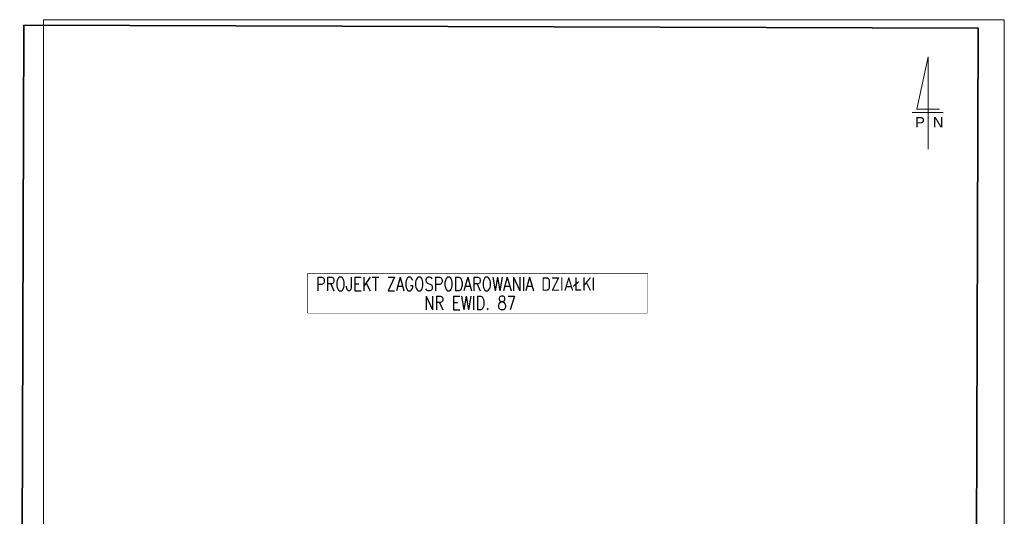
# Model space of a CAD drawing. Header units: millimetres. Extents: x -696989 to -696706, y -23489 to -23253.
# Tile 3 of 3: x -696989 to -696836, y -23330 to -23253. Entities that reach past the tile are written whole.
import ezdxf

# ---------------------------------------------------------------- set-up
doc = ezdxf.new("R2010")
doc.units = ezdxf.units.MM
doc.header["$MEASUREMENT"] = 0
doc.layers.get('0').update_dxf_attribs({"linetype": 'CONTINUOUS', "lineweight": 15})
for name, color, linetype, lineweight in [('L-OPIS', 7, 'CONTINUOUS', 9), ('Z - IZOLACJA', 82, 'CONTINUOUS', 35), ('Z - OBRYS DZIALEK', 7, 'FENCELINE1', 35)]:
    doc.layers.add(name, color=color, linetype=linetype, lineweight=lineweight)
doc.styles.add('3', font='simplex.shx', dxfattribs={"width": 0.7, "height": 3})
doc.styles.add('tabelka', font='arial.ttf')
doc.linetypes.add('FENCELINE1', pattern='A,6.35,-2.54,[133,ltypeshp.shx,S=2.54,R=0,X=-2.54,Y=0],-2.54,25.4', length=36.83)
picture_1 = doc.add_image_def('image2.jpg', size_in_pixel=(3484, 4937))

msp = doc.modelspace()

# ---------------------------------------------------------------- linework, layer by layer
at = {"ltscale": 3}
msp.add_lwpolyline([(-696944.114, -23292.616), (-696891.618, -23292.616), (-696891.618, -23298.717), (-696944.114, -23298.717)], close=True, dxfattribs=at)
at = {"layer": 'Z - OBRYS DZIALEK', "lineweight": 20}
for p, q in [((-696848.269, -23259.092), (-696850.006, -23267.192)), ((-696848.269, -23259.092), (-696848.269, -23273.354)), ((-696850.738, -23267.688), (-696845.948, -23267.688)), ((-696850.006, -23267.192), (-696846.532, -23267.192))]:
    msp.add_line(p, q, dxfattribs=at)

# ---------------------------------------------------------------- texts
at = {"layer": 'L-OPIS', "lineweight": 20, "style": 'tabelka'}
msp.add_text('P  N', height=1.6017, dxfattribs=at).set_placement((-696850.259, -23270.012))

# ---------------------------------------------------------------- next in the draw order: wipeouts: each hides what was drawn before it
msp.add_wipeout([(-696944.114, -23292.616), (-696891.618, -23292.616), (-696891.618, -23298.717), (-696944.114, -23298.717)])

# ---------------------------------------------------------------- next in the draw order: wipeouts: each hides what was drawn before it
msp.add_wipeout([(-696944.114, -23292.616), (-696891.618, -23292.616), (-696891.618, -23298.717), (-696944.114, -23298.717)])

# ---------------------------------------------------------------- next in the draw order: linework, layer by layer
msp.add_lwpolyline([(-696836.492, -23253.342), (-696836.492, -23463.342), (-696984.992, -23463.342), (-696984.992, -23253.342)], close=True)

# ---------------------------------------------------------------- next in the draw order: texts
at = {"layer": 'L-OPIS', "lineweight": 40, "style": '3', "width": 0.8}
for s, p in [('PROJEKT ZAGOSPODAROWANIA DZIAŁKI', (-696942.895, -23295.292)), ('NR EWID. 87', (-696926.133, -23298.217))]:
    msp.add_text(s, height=2.1, dxfattribs=at).set_placement(p)

# ---------------------------------------------------------------- next in the draw order: pictures from other files: only their frames are drawn
at = {"layer": 'Z - IZOLACJA'}
image = msp.add_image(picture_1, insert=(-696988.66, -23463.193), size_in_units=(147.489, 209), rotation=-0.17784, dxfattribs=dict(at, fade=30))
image.dxf.flags = 7

doc.saveas('drawing.dxf')
